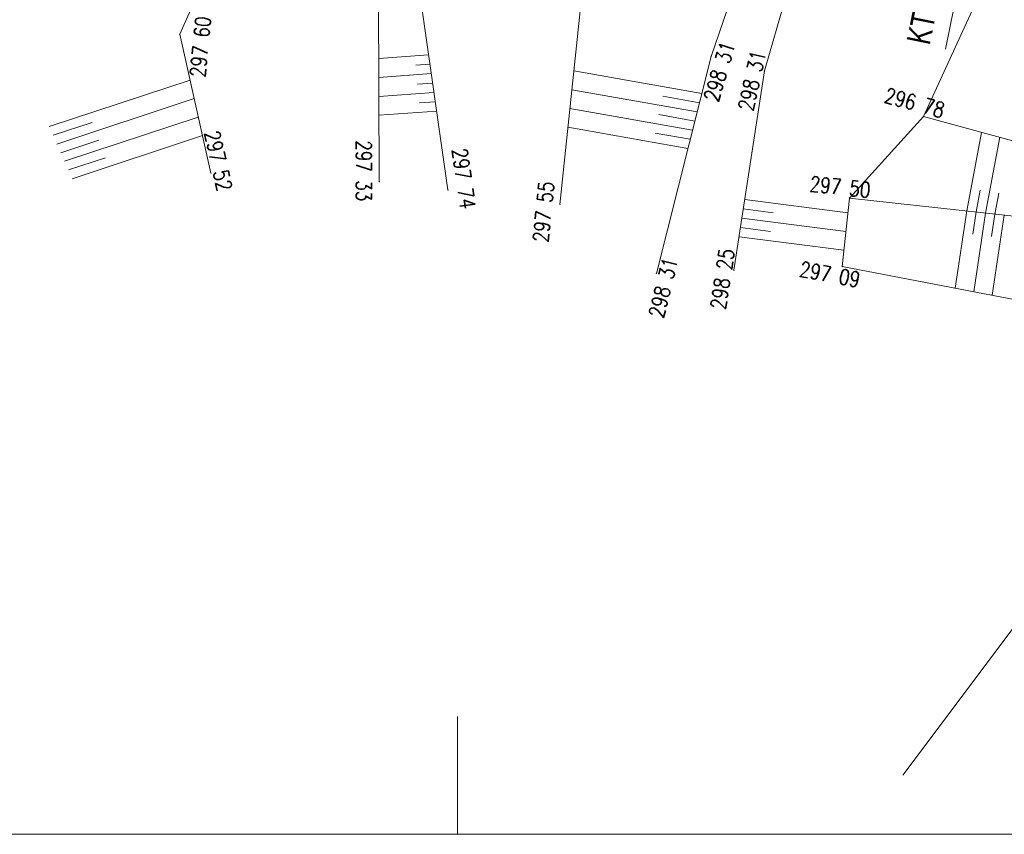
# Model space of a CAD drawing. Header units: metres. Extents: x -456831 to -456516, y -1111244 to -1111169.
# Tile 10 of 19: x -456736 to -456715, y -1111244 to -1111226. Entities that reach past the tile are written whole.
import ezdxf
from ezdxf.enums import TextEntityAlignment as Align

# ---------------------------------------------------------------- set-up
doc = ezdxf.new("R2010")
doc.units = ezdxf.units.M
doc.header["$MEASUREMENT"] = 0
for name, color, linetype, lineweight in [('Hranice parcel', 9, 'Continuous', 13), ('RAMECEK', 7, 'Continuous', 0), ('SKRYTE_BODY', 7, 'Continuous', 0), ('SRAFY', 7, 'Continuous', 0), ('STANIČENÍ', 1, 'Continuous', 13), ('TEREN', 7, 'Continuous', 13), ('VYSKY', 34, 'Continuous', 0)]:
    doc.layers.add(name, color=color, linetype=linetype, lineweight=lineweight)
doc.styles.add('ROMANS', font='romans.shx')
doc.styles.add('Style-Arial', font='arial.ttf')

msp = doc.modelspace()

# ---------------------------------------------------------------- linework, layer by layer
at = {"layer": 'Hranice parcel', "ltscale": 0.25}
msp.add_line((-456698.75, -1111218.05), (-456716.918, -1111242.314), dxfattribs=at)
at = {"layer": 'RAMECEK', "ltscale": 0.25}
msp.add_line((-456726.365, -1111243.564), (-456726.365, -1111241.064), dxfattribs=at)
at = {"layer": 'RAMECEK', "ltscale": 0.25, "flags": 128}
msp.add_lwpolyline([(-456831.365, -1111243.564), (-456516.365, -1111243.564), (-456516.365, -1111169.314), (-456831.365, -1111169.314)], close=True, dxfattribs=at)
at = {"layer": 'SKRYTE_BODY', "ltscale": 0.25}
for p in [(-456732.257, -1111226.605), (-456720.989, -1111227.072), (-456719.857, -1111227.381), (-456716.481, -1111228.349), (-456716.481, -1111228.349), (-456731.597, -1111229.548), (-456728.027, -1111229.727), (-456726.569, -1111229.905), (-456724.193, -1111230.212), (-456718.056, -1111230.076), (-456718.056, -1111230.076), (-456718.056, -1111230.076), (-456722.147, -1111231.674), (-456720.504, -1111231.607), (-456718.206, -1111231.528), (-456718.206, -1111231.528)]:
    msp.add_point(p, dxfattribs=at)
at = {"layer": 'SRAFY', "ltscale": 0.25}
for p, q in [((-456726.979, -1111227.041), (-456728.037, -1111227.118)), ((-456726.95, -1111227.24), (-456727.253, -1111227.262)), ((-456726.922, -1111227.438), (-456728.035, -1111227.519)), ((-456721.187, -1111227.859), (-456723.899, -1111227.38)), ((-456735.027, -1111228.562), (-456732.039, -1111227.575)), ((-456726.894, -1111227.637), (-456727.212, -1111227.66)), ((-456726.865, -1111227.835), (-456728.034, -1111227.92)), ((-456721.285, -1111228.248), (-456723.94, -1111227.779)), ((-456721.236, -1111228.054), (-456722.011, -1111227.917)), ((-456734.864, -1111228.93), (-456731.951, -1111227.968)), ((-456726.837, -1111228.034), (-456727.171, -1111228.058)), ((-456726.808, -1111228.232), (-456728.032, -1111228.321)), ((-456721.383, -1111228.637), (-456723.982, -1111228.177)), ((-456721.334, -1111228.443), (-456722.093, -1111228.308)), ((-456734.945, -1111228.746), (-456734.113, -1111228.471)), ((-456734.701, -1111229.297), (-456731.863, -1111228.36)), ((-456734.537, -1111229.665), (-456731.776, -1111228.752)), ((-456721.481, -1111229.026), (-456724.023, -1111228.576)), ((-456721.432, -1111228.831), (-456722.174, -1111228.7)), ((-456715.566, -1111230.349), (-456715.251, -1111228.683)), ((-456734.782, -1111229.114), (-456733.971, -1111228.846)), ((-456715.167, -1111230.393), (-456714.864, -1111228.788)), ((-456734.619, -1111229.481), (-456733.83, -1111229.22)), ((-456715.367, -1111230.371), (-456715.28, -1111229.912)), ((-456714.968, -1111230.415), (-456714.884, -1111229.973)), ((-456720.274, -1111230.108), (-456718.088, -1111230.388)), ((-456720.305, -1111230.305), (-456719.675, -1111230.386)), ((-456715.566, -1111230.349), (-456715.812, -1111231.986)), ((-456715.367, -1111230.371), (-456715.438, -1111230.839)), ((-456715.168, -1111230.393), (-456715.419, -1111232.062)), ((-456714.969, -1111230.414), (-456715.041, -1111230.891)), ((-456720.335, -1111230.503), (-456718.129, -1111230.786)), ((-456714.77, -1111230.436), (-456715.026, -1111232.137)), ((-456720.365, -1111230.701), (-456719.73, -1111230.782)), ((-456720.396, -1111230.899), (-456718.17, -1111231.184))]:
    msp.add_line(p, q, dxfattribs=at)
at = {"layer": 'STANIČENÍ', "flags": 128}
msp.add_lwpolyline([(-456713.63, -1111215.157), (-456716.02, -1111226.917)], dxfattribs=at)
at = {"layer": 'TEREN', "ltscale": 0.25}
for p, q in [((-456730.185, -1111221.966), (-456732.257, -1111226.605)), ((-456720.989, -1111227.072), (-456719.588, -1111223.023)), ((-456718.59, -1111223.022), (-456719.857, -1111227.381)), ((-456714.612, -1111224.251), (-456716.481, -1111228.349)), ((-456728.044, -1111225.067), (-456728.027, -1111229.727)), ((-456727.217, -1111225.376), (-456726.569, -1111229.905)), ((-456723.715, -1111225.609), (-456724.193, -1111230.212)), ((-456732.257, -1111226.605), (-456731.597, -1111229.548)), ((-456722.147, -1111231.674), (-456720.989, -1111227.072)), ((-456719.857, -1111227.381), (-456720.504, -1111231.607)), ((-456718.056, -1111230.076), (-456716.481, -1111228.349)), ((-456716.481, -1111228.349), (-456712.612, -1111229.398)), ((-456718.206, -1111231.528), (-456718.056, -1111230.076)), ((-456718.056, -1111230.076), (-456712.648, -1111230.669)), ((-456718.206, -1111231.528), (-456712.315, -1111232.656))]:
    msp.add_line(p, q, dxfattribs=at)

# ---------------------------------------------------------------- texts
at = {"layer": 'STANIČENÍ', "insert": (-456716.346, -1111226.851), "char_height": 0.5, "attachment_point": 7, "rotation": 78.5121, "line_spacing_factor": 0.72, "style": 'Style-Arial'}
msp.add_mtext('\\H1x;\\W0.74;KT 0.132 64', dxfattribs=at)
at = {"layer": 'VYSKY', "style": 'ROMANS', "width": 0.8}
for s, rotation, p in [('297 60 ', 84.2861, (-456731.648, -1111226.797)), ('298 31 ', 73.3949, (-456720.629, -1111227.354)), ('298 31 ', 77.5442, (-456719.942, -1111227.533)), ('296 78 ', 344.8301, (-456716.628, -1111228.237)), ('297 52 ', 282.6401, (-456731.577, -1111229.41)), ('297 33 ', 270.209, (-456728.515, -1111229.588)), ('297 74 ', 278.1425, (-456726.383, -1111229.774)), ('297 50 ', 353.7424, (-456718.18, -1111230.012)), ('297 55 ', 84.0714, (-456724.37, -1111230.296)), ('298 25 ', 81.2956, (-456720.573, -1111231.728)), ('298 31 ', 75.8759, (-456721.824, -1111231.928)), ('297 09 ', 349.1603, (-456718.41, -1111231.871))]:
    msp.add_text(s, height=0.325, rotation=rotation, dxfattribs=at).set_placement(p, align=Align.CENTER)

doc.saveas('drawing.dxf')
